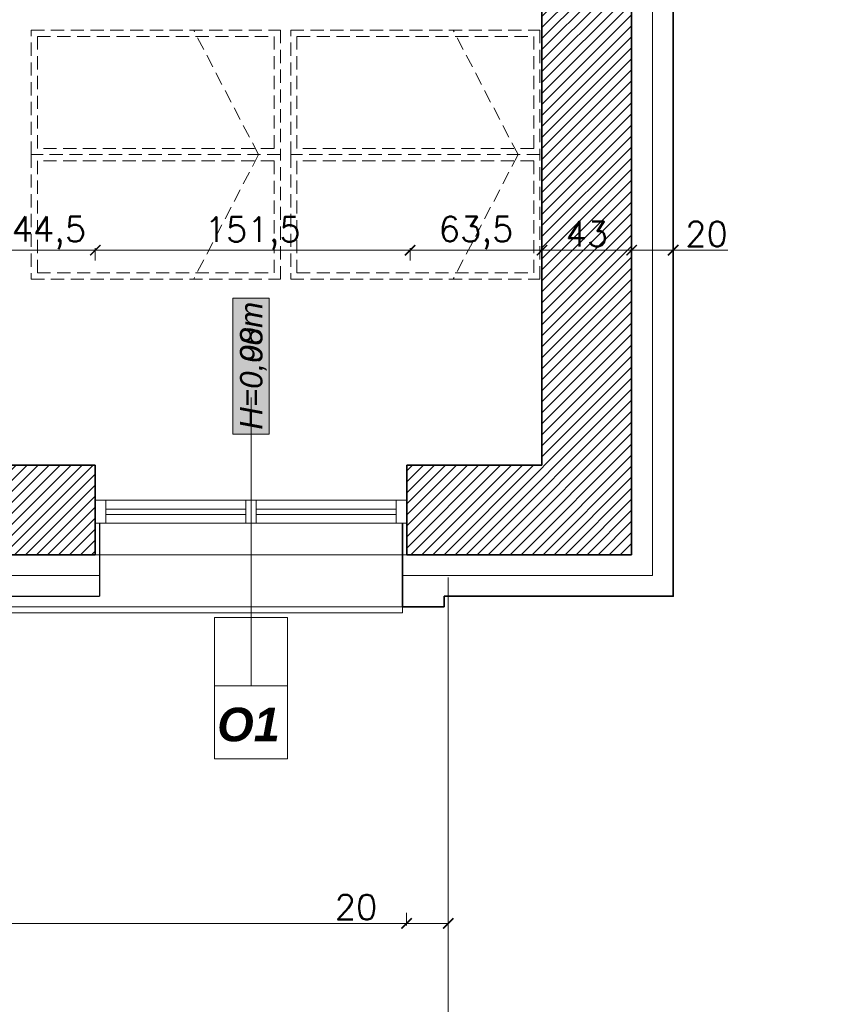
# Model space of a CAD drawing. Header units: millimetres. Extents: x -740 to 33545, y 5178 to 22494.
# Tile 141 of 250: x 11588 to 11976, y 9523 to 9997. Entities that reach past the tile are written whole.
import ezdxf
from ezdxf.lldxf.tags import DXFTag

# ---------------------------------------------------------------- set-up
doc = ezdxf.new("R2010")
doc.units = ezdxf.units.MM
doc.header["$MEASUREMENT"] = 0
doc.linetypes.add('DASHED2', pattern=[9.525, 6.35, -3.175])
doc.layers.get('Defpoints').update_dxf_attribs({"color": 252})
for name, color, linetype, lineweight in [('A_istniejÄ…ce Ĺ›ciany', 252, 'Continuous', 35), ('A_izolacja', 252, 'Continuous', 9), ('A_l.przerywana', 252, 'ICAD_ISO03W100', 9), ('A_okna wymieniane', 252, 'Continuous', 15), ('A_opisy', 252, 'Continuous', 15), ('A_wyposaĹĽenie', 252, 'Continuous', 9), ('A_Ĺ›ciany projektowane', 252, 'Continuous', 35), ('l.przerywana', 252, 'ICAD_ISO03W100', 5), ('l.widokowa', 252, 'Continuous', 15), ('l.wypeĹ‚nien', 252, 'Continuous', 5), ('wymiarowanie', 252, 'Continuous', 9)]:
    doc.layers.add(name, color=color, linetype=linetype, lineweight=lineweight)
doc.styles.add('ARIALL', font='GOTHIC.TTF', dxfattribs={"height": 40})
doc.styles.add('styl2', font='simplex.shx')
doc.linetypes.add('BATTING', pattern='A,0.00254,-2.54,[134,ltypeshp.shx,S=2.54,R=0,X=-2.54,Y=0],-5.08,[134,ltypeshp.shx,S=2.54,R=180,X=2.54,Y=0],-2.54', length=10.16254)
tags = doc.linetypes.add('ICAD_ISO03W100', pattern=[30, 12, -18]).pattern_tags.tags
tags[6:7] = [DXFTag(74, 4), DXFTag(75, 0), DXFTag(340, '0'), DXFTag(46, 1.0), DXFTag(50, 0.0), DXFTag(44, 0.0), DXFTag(45, 0.0)]
tags[4:5] = [DXFTag(74, 4), DXFTag(75, 0), DXFTag(340, '0'), DXFTag(46, 1.0), DXFTag(50, 0.0), DXFTag(44, 0.0), DXFTag(45, 0.0)]
doc.dimstyles.new('Skala 1-50', dxfattribs={"dimtxt": 12, "dimasz": 5, "dimexe": 1, "dimexo": 1, "dimgap": 1.5, "dimtad": 1, "dimdec": 1, "dimrnd": 0.5, "dimtxsty": 'styl2', "dimblk": 'ARCHTICK', "dimcen": 5, "dimadec": 0, "dimazin": 0, "dimtfac": 1, "dimtdec": 1, "dimtmove": 1, "dimatfit": 3, "dimldrblk": 'ARCHTICK', "dimfxl": 0, "dimlwd": -1, "dimlwe": -1, "dimarcsym": 0})

# ---------------------------------------------------------------- blocks, each defined once
blk = doc.blocks.new('_ArchTick')
at = {"color": 0, "linetype": 'ByBlock', "const_width": 0.15}
blk.add_lwpolyline([(-0.5, -0.5), (0.5, 0.5)], dxfattribs=at)
blk = doc.blocks.new('*D1899')
at = {"layer": 'Defpoints', "color": 0}
for p in [(11234.13, 9739.58), (11773.95, 9715.57), (11773.95, 9562.04)]:
    blk.add_point(p, dxfattribs=at)
at = {"layer": 'wymiarowanie', "color": 0}
for p, q in [((11234.13, 9567.04), (11234.13, 9561.04)), ((11773.95, 9567.04), (11773.95, 9561.04)), ((11234.13, 9562.04), (11773.95, 9562.04))]:
    blk.add_line(p, q, dxfattribs=at)
at = {"layer": 'wymiarowanie', "color": 0, "xscale": 5, "yscale": 5, "zscale": 5, "rotation": 180}
blk.add_blockref('_ArchTick', (11234.13, 9562.04), dxfattribs=at)
at = {"layer": 'wymiarowanie', "color": 0, "xscale": 5, "yscale": 5, "zscale": 5}
blk.add_blockref('_ArchTick', (11773.95, 9562.04), dxfattribs=at)
at = {"layer": 'wymiarowanie', "color": 0, "insert": (11504.04, 9569.84), "char_height": 12, "attachment_point": 5, "style": 'styl2'}
blk.add_mtext('540', dxfattribs=at)
blk = doc.blocks.new('*D1900')
at = {"layer": 'Defpoints', "color": 0}
for p in [(11773.95, 9715.57), (11794.02, 9714.58), (11794.02, 9562.04)]:
    blk.add_point(p, dxfattribs=at)
at = {"layer": 'wymiarowanie', "color": 0}
for p, q in [((11773.95, 9567.04), (11773.95, 9561.04)), ((11794.02, 9567.04), (11794.02, 9561.04)), ((11773.95, 9562.04), (11739.36, 9562.04)), ((11773.95, 9562.04), (11794.02, 9562.04))]:
    blk.add_line(p, q, dxfattribs=at)
at = {"layer": 'wymiarowanie', "color": 0, "xscale": 5, "yscale": 5, "zscale": 5, "rotation": 180}
blk.add_blockref('_ArchTick', (11773.95, 9562.04), dxfattribs=at)
at = {"layer": 'wymiarowanie', "color": 0, "xscale": 5, "yscale": 5, "zscale": 5}
blk.add_blockref('_ArchTick', (11794.02, 9562.04), dxfattribs=at)
at = {"layer": 'wymiarowanie', "color": 0, "insert": (11749.6, 9569.84), "char_height": 12, "attachment_point": 5, "style": 'styl2'}
blk.add_mtext('20', dxfattribs=at)
blk = doc.blocks.new('*D2127')
at = {"layer": 'Defpoints', "color": 0}
for p in [(11907.33, 10306.75), (11961.91, 9739.58), (12091.4, 9739.58)]:
    blk.add_point(p, dxfattribs=at)
at = {"layer": 'wymiarowanie', "color": 0}
for p, q in [((12086.4, 10306.75), (12092.4, 10306.75)), ((12091.4, 10306.75), (12091.4, 9739.58)), ((12086.4, 9739.58), (12092.4, 9739.58))]:
    blk.add_line(p, q, dxfattribs=at)
at = {"layer": 'wymiarowanie', "color": 0, "xscale": 5, "yscale": 5, "zscale": 5}
for p, rotation in [((12091.4, 10306.75), 90), ((12091.4, 9739.58), 270)]:
    blk.add_blockref('_ArchTick', p, dxfattribs=dict(at, rotation=rotation))
at = {"layer": 'wymiarowanie', "color": 0, "insert": (12083.6, 10023.17), "char_height": 12, "attachment_point": 5, "rotation": 90, "style": 'styl2'}
blk.add_mtext('567', dxfattribs=at)
blk = doc.blocks.new('*D2128')
at = {"layer": 'Defpoints', "color": 0}
for p in [(11961.91, 9739.58), (11959.84, 9719.58), (12091.4, 9719.58)]:
    blk.add_point(p, dxfattribs=at)
at = {"layer": 'wymiarowanie', "color": 0}
for p, q in [((12091.4, 9739.58), (12091.4, 9770.87)), ((12086.4, 9739.58), (12092.4, 9739.58)), ((12091.4, 9739.58), (12091.4, 9719.58)), ((12086.4, 9719.58), (12092.4, 9719.58))]:
    blk.add_line(p, q, dxfattribs=at)
at = {"layer": 'wymiarowanie', "color": 0, "xscale": 5, "yscale": 5, "zscale": 5}
for p, rotation in [((12091.4, 9739.58), 90), ((12091.4, 9719.58), 270)]:
    blk.add_blockref('_ArchTick', p, dxfattribs=dict(at, rotation=rotation))
at = {"layer": 'wymiarowanie', "color": 0, "insert": (12083.6, 9760.63), "char_height": 12, "attachment_point": 5, "rotation": 90, "style": 'styl2'}
blk.add_mtext('20', dxfattribs=at)
blk = doc.blocks.new('*D2163')
at = {"layer": 'Defpoints', "color": 0}
for p in [(11579.29, 9739.58), (11624.02, 9739.58), (11624.02, 9186.8)]:
    blk.add_point(p, dxfattribs=at)
at = {"layer": 'wymiarowanie', "color": 0}
for p, q in [((11579.29, 9191.8), (11579.29, 9185.8)), ((11624.02, 9191.8), (11624.02, 9185.8)), ((11579.29, 9186.8), (11624.02, 9186.8))]:
    blk.add_line(p, q, dxfattribs=at)
at = {"layer": 'wymiarowanie', "color": 0, "xscale": 5, "yscale": 5, "zscale": 5, "rotation": 180}
blk.add_blockref('_ArchTick', (11579.29, 9186.8), dxfattribs=at)
at = {"layer": 'wymiarowanie', "color": 0, "xscale": 5, "yscale": 5, "zscale": 5}
blk.add_blockref('_ArchTick', (11624.02, 9186.8), dxfattribs=at)
at = {"layer": 'wymiarowanie', "color": 0, "insert": (11601.66, 9195.15), "char_height": 12, "attachment_point": 5, "style": 'styl2'}
blk.add_mtext('44,5', dxfattribs=at)
blk = doc.blocks.new('*D2164')
at = {"layer": 'Defpoints', "color": 0}
for p in [(11624.02, 9739.58), (11774.02, 9739.58), (11774.02, 9186.8)]:
    blk.add_point(p, dxfattribs=at)
at = {"layer": 'wymiarowanie', "color": 0}
for p, q in [((11624.02, 9191.8), (11624.02, 9185.8)), ((11774.02, 9191.8), (11774.02, 9185.8)), ((11624.02, 9186.8), (11774.02, 9186.8))]:
    blk.add_line(p, q, dxfattribs=at)
at = {"layer": 'wymiarowanie', "color": 0, "xscale": 5, "yscale": 5, "zscale": 5, "rotation": 180}
blk.add_blockref('_ArchTick', (11624.02, 9186.8), dxfattribs=at)
at = {"layer": 'wymiarowanie', "color": 0, "xscale": 5, "yscale": 5, "zscale": 5}
blk.add_blockref('_ArchTick', (11774.02, 9186.8), dxfattribs=at)
at = {"layer": 'wymiarowanie', "color": 0, "insert": (11699.02, 9194.6), "char_height": 12, "attachment_point": 5, "style": 'styl2'}
blk.add_mtext('150', dxfattribs=at)
blk = doc.blocks.new('*D2165')
at = {"layer": 'Defpoints', "color": 0}
for p in [(11774.02, 9739.58), (11794.02, 9719.58), (11794.02, 9186.8)]:
    blk.add_point(p, dxfattribs=at)
at = {"layer": 'wymiarowanie', "color": 0}
for p, q in [((11774.02, 9191.8), (11774.02, 9185.8)), ((11794.02, 9191.8), (11794.02, 9185.8)), ((11774.02, 9186.8), (11745.3, 9186.8)), ((11774.02, 9186.8), (11794.02, 9186.8))]:
    blk.add_line(p, q, dxfattribs=at)
at = {"layer": 'wymiarowanie', "color": 0, "xscale": 5, "yscale": 5, "zscale": 5, "rotation": 180}
blk.add_blockref('_ArchTick', (11774.02, 9186.8), dxfattribs=at)
at = {"layer": 'wymiarowanie', "color": 0, "xscale": 5, "yscale": 5, "zscale": 5}
blk.add_blockref('_ArchTick', (11794.02, 9186.8), dxfattribs=at)
at = {"layer": 'wymiarowanie', "color": 0, "insert": (11755.54, 9194.6), "char_height": 12, "attachment_point": 5, "style": 'styl2'}
blk.add_mtext('20', dxfattribs=at)
blk = doc.blocks.new('*D2166')
at = {"layer": 'Defpoints', "color": 0}
for p in [(11882.33, 9739.58), (11794.02, 9719.58), (11882.33, 9186.8)]:
    blk.add_point(p, dxfattribs=at)
at = {"layer": 'wymiarowanie', "color": 0}
for p, q in [((11794.02, 9191.8), (11794.02, 9185.8)), ((11882.33, 9191.8), (11882.33, 9185.8)), ((11794.02, 9186.8), (11882.33, 9186.8))]:
    blk.add_line(p, q, dxfattribs=at)
at = {"layer": 'wymiarowanie', "color": 0, "xscale": 5, "yscale": 5, "zscale": 5, "rotation": 180}
blk.add_blockref('_ArchTick', (11794.02, 9186.8), dxfattribs=at)
at = {"layer": 'wymiarowanie', "color": 0, "xscale": 5, "yscale": 5, "zscale": 5}
blk.add_blockref('_ArchTick', (11882.33, 9186.8), dxfattribs=at)
at = {"layer": 'wymiarowanie', "color": 0, "insert": (11838.17, 9195.15), "char_height": 12, "attachment_point": 5, "style": 'styl2'}
blk.add_mtext('88,5', dxfattribs=at)
blk = doc.blocks.new('*D2167')
at = {"layer": 'Defpoints', "color": 0}
for p in [(11882.33, 9739.58), (11902.33, 9719.58), (11902.33, 9186.8)]:
    blk.add_point(p, dxfattribs=at)
at = {"layer": 'wymiarowanie', "color": 0}
for p, q in [((11882.33, 9191.8), (11882.33, 9185.8)), ((11902.33, 9191.8), (11902.33, 9185.8)), ((11882.33, 9186.8), (11902.33, 9186.8)), ((11902.33, 9186.8), (11941.52, 9186.8))]:
    blk.add_line(p, q, dxfattribs=at)
at = {"layer": 'wymiarowanie', "color": 0, "xscale": 5, "yscale": 5, "zscale": 5, "rotation": 180}
blk.add_blockref('_ArchTick', (11882.33, 9186.8), dxfattribs=at)
at = {"layer": 'wymiarowanie', "color": 0, "xscale": 5, "yscale": 5, "zscale": 5}
blk.add_blockref('_ArchTick', (11902.33, 9186.8), dxfattribs=at)
at = {"layer": 'wymiarowanie', "color": 0, "insert": (11931.28, 9194.6), "char_height": 12, "attachment_point": 5, "style": 'styl2'}
blk.add_mtext('20', dxfattribs=at)
blk = doc.blocks.new('*D2788')
at = {"layer": 'Defpoints', "color": 0}
for p in [(11624.02, 9886.31), (11579.29, 9782.76), (11624.02, 9782.76)]:
    blk.add_point(p, dxfattribs=at)
at = {"layer": 'wymiarowanie', "color": 0}
for p, q in [((11579.29, 9881.31), (11579.29, 9887.31)), ((11579.29, 9886.31), (11624.02, 9886.31)), ((11624.02, 9881.31), (11624.02, 9887.31))]:
    blk.add_line(p, q, dxfattribs=at)
at = {"layer": 'wymiarowanie', "color": 0, "xscale": 5, "yscale": 5, "zscale": 5, "rotation": 180}
blk.add_blockref('_ArchTick', (11579.29, 9886.31), dxfattribs=at)
at = {"layer": 'wymiarowanie', "color": 0, "xscale": 5, "yscale": 5, "zscale": 5}
blk.add_blockref('_ArchTick', (11624.02, 9886.31), dxfattribs=at)
at = {"layer": 'wymiarowanie', "color": 0, "insert": (11601.66, 9894.66), "char_height": 12, "attachment_point": 5, "style": 'styl2'}
blk.add_mtext('44,5', dxfattribs=at)
blk = doc.blocks.new('*D2789')
at = {"layer": 'Defpoints', "color": 0}
for p in [(11775.65, 9886.31), (11624.02, 9782.76), (11775.65, 9782.76)]:
    blk.add_point(p, dxfattribs=at)
at = {"layer": 'wymiarowanie', "color": 0}
for p, q in [((11624.02, 9881.31), (11624.02, 9887.31)), ((11624.02, 9886.31), (11775.65, 9886.31)), ((11775.65, 9881.31), (11775.65, 9887.31))]:
    blk.add_line(p, q, dxfattribs=at)
at = {"layer": 'wymiarowanie', "color": 0, "xscale": 5, "yscale": 5, "zscale": 5, "rotation": 180}
blk.add_blockref('_ArchTick', (11624.02, 9886.31), dxfattribs=at)
at = {"layer": 'wymiarowanie', "color": 0, "xscale": 5, "yscale": 5, "zscale": 5}
blk.add_blockref('_ArchTick', (11775.65, 9886.31), dxfattribs=at)
at = {"layer": 'wymiarowanie', "color": 0, "insert": (11699.83, 9894.51), "char_height": 12, "attachment_point": 5, "style": 'styl2'}
blk.add_mtext('151,5', dxfattribs=at)
blk = doc.blocks.new('*D2790')
at = {"layer": 'Defpoints', "color": 0}
for p in [(11839.15, 9886.31), (11775.65, 9782.76), (11839.15, 9782.76)]:
    blk.add_point(p, dxfattribs=at)
at = {"layer": 'wymiarowanie', "color": 0}
for p, q in [((11775.65, 9881.31), (11775.65, 9887.31)), ((11775.65, 9886.31), (11839.15, 9886.31)), ((11839.15, 9881.31), (11839.15, 9887.31))]:
    blk.add_line(p, q, dxfattribs=at)
at = {"layer": 'wymiarowanie', "color": 0, "xscale": 5, "yscale": 5, "zscale": 5, "rotation": 180}
blk.add_blockref('_ArchTick', (11775.65, 9886.31), dxfattribs=at)
at = {"layer": 'wymiarowanie', "color": 0, "xscale": 5, "yscale": 5, "zscale": 5}
blk.add_blockref('_ArchTick', (11839.15, 9886.31), dxfattribs=at)
at = {"layer": 'wymiarowanie', "color": 0, "insert": (11807.4, 9894.66), "char_height": 12, "attachment_point": 5, "style": 'styl2'}
blk.add_mtext('63,5', dxfattribs=at)
blk = doc.blocks.new('*D2791')
at = {"layer": 'Defpoints', "color": 0}
for p in [(11882.33, 9886.31), (11882.33, 9796.39), (11839.15, 9782.76)]:
    blk.add_point(p, dxfattribs=at)
at = {"layer": 'wymiarowanie', "color": 0}
for p, q in [((11839.15, 9881.31), (11839.15, 9887.31)), ((11839.15, 9886.31), (11882.33, 9886.31)), ((11882.33, 9881.31), (11882.33, 9887.31))]:
    blk.add_line(p, q, dxfattribs=at)
at = {"layer": 'wymiarowanie', "color": 0, "xscale": 5, "yscale": 5, "zscale": 5, "rotation": 180}
blk.add_blockref('_ArchTick', (11839.15, 9886.31), dxfattribs=at)
at = {"layer": 'wymiarowanie', "color": 0, "xscale": 5, "yscale": 5, "zscale": 5}
blk.add_blockref('_ArchTick', (11882.33, 9886.31), dxfattribs=at)
at = {"layer": 'wymiarowanie', "color": 0, "insert": (11860.74, 9894.11), "char_height": 12, "attachment_point": 5, "style": 'styl2'}
blk.add_mtext('43', dxfattribs=at)
blk = doc.blocks.new('*D2792')
at = {"layer": 'Defpoints', "color": 0}
for p in [(11902.33, 9886.31), (11882.33, 9796.39), (11902.33, 9794.06)]:
    blk.add_point(p, dxfattribs=at)
at = {"layer": 'wymiarowanie', "color": 0}
for p, q in [((11882.33, 9881.31), (11882.33, 9887.31)), ((11882.33, 9886.31), (11902.33, 9886.31)), ((11902.33, 9881.31), (11902.33, 9887.31)), ((11902.33, 9886.31), (11928.62, 9886.31))]:
    blk.add_line(p, q, dxfattribs=at)
at = {"layer": 'wymiarowanie', "color": 0, "xscale": 5, "yscale": 5, "zscale": 5, "rotation": 180}
blk.add_blockref('_ArchTick', (11882.33, 9886.31), dxfattribs=at)
at = {"layer": 'wymiarowanie', "color": 0, "xscale": 5, "yscale": 5, "zscale": 5}
blk.add_blockref('_ArchTick', (11902.33, 9886.31), dxfattribs=at)
at = {"layer": 'wymiarowanie', "color": 0, "insert": (11918.38, 9894.11), "char_height": 12, "attachment_point": 5, "style": 'styl2'}
blk.add_mtext('20', dxfattribs=at)

msp = doc.modelspace()

# ---------------------------------------------------------------- hatches: boundary and pattern name
at = {"layer": 'A_opisy', "ltscale": 0.3}
msp.add_hatch(color=256, dxfattribs=at).paths.add_polyline_path([(11690.26, 9797.7), (11690.26, 9863.16), (11707.79, 9863.16), (11707.79, 9797.7)])
msp.add_hatch(color=256, dxfattribs=at).paths.add_polyline_path([(11690.26, 9797.7), (11690.26, 9863.16), (11707.79, 9863.16), (11707.79, 9797.7)])
msp.add_hatch(color=256, dxfattribs=at).paths.add_polyline_path([(11690.26, 9797.7), (11690.26, 9863.16), (11707.79, 9863.16), (11707.79, 9797.7)])
msp.add_hatch(color=256, dxfattribs=at).paths.add_polyline_path([(11690.26, 9797.7), (11690.26, 9863.16), (11707.79, 9863.16), (11707.79, 9797.7)])
at = {"layer": 'l.wypeĹ‚nien'}
h = msp.add_hatch(dxfattribs=at)
h.set_pattern_fill('ANSI31', color=256, scale=30, style=0)
h.paths.add_polyline_path([(11391.26, 10402.52), (11391.26, 10359.34), (11839.15, 10359.34), (11839.15, 9782.76), (11774.02, 9782.76), (11774.02, 9765.83), (11774.02, 9754.82), (11774.02, 9739.58), (11839.15, 9739.58), (11882.33, 9739.58), (11882.33, 10522.75), (11866.24, 10522.75), (11854.39, 10522.75), (11839.15, 10522.75), (11839.15, 10402.52), (11426.82, 10402.52), (11426.82, 10552.38), (11401.42, 10552.38), (11401.42, 10402.52)])
h.paths.add_polyline_path([(11391.26, 10834.32), (11391.26, 10791.99), (11401.42, 10791.99), (11401.42, 10654.38), (11426.82, 10654.38), (11426.82, 10791.99), (11839.15, 10791.99), (11839.15, 10677.69), (11854.39, 10677.69), (11866.24, 10677.69), (11882.33, 10677.69), (11882.33, 11331.32), (11882.33, 11374.5), (11799.42, 11374.5), (11799.42, 11331.32), (11839.15, 11331.32), (11839.15, 10994.32), (11839.15, 10834.32), (11699.45, 10834.32), (11685.18, 10834.32), (11640.68, 10834.32), (11401.42, 10834.32)])
h.paths.add_polyline_path([(11477.62, 10806.38), (11477.62, 10819.93), (11497.94, 10819.93), (11497.94, 10806.38)], flags=16)
h.paths.add_polyline_path([(11438.67, 10819.93), (11438.67, 10806.38), (11457.3, 10806.38), (11457.3, 10819.93)], flags=16)
h.paths.add_polyline_path([(11429.29, 9739.58), (11429.29, 9782.76), (11384.13, 9782.76), (11384.13, 9739.58)])
h.paths.add_polyline_path([(11624.02, 9739.58), (11624.02, 9782.76), (11579.29, 9782.76), (11579.29, 9739.58)])

# ---------------------------------------------------------------- linework, layer by layer
at = {"layer": 'A_istniejÄ…ce Ĺ›ciany'}
for points in [[(11882.33, 9739.58), (11882.33, 10522.75)], [(11839.15, 10359.34), (11839.15, 9782.76)], [(11839.15, 9782.76), (11839.15, 10359.34)], [(11624.02, 9782.76), (11579.29, 9782.76)], [(11624.02, 9739.58), (11624.02, 9782.76)], [(11839.15, 9782.76), (11774.02, 9782.76)], [(11774.02, 9782.76), (11774.02, 9739.58)], [(11791.73, 9782.76), (11781.57, 9782.76)], [(11791.73, 9782.76), (11801.89, 9782.76)], [(11774.02, 9739.58), (11774.02, 9754.82)], [(11579.29, 9739.58), (11624.02, 9739.58)], [(11774.02, 9739.58), (11839.15, 9739.58)], [(11839.15, 9739.58), (11882.33, 9739.58)]]:
    msp.add_lwpolyline(points, dxfattribs=at)
at = {"layer": 'A_izolacja', "lineweight": 30}
msp.add_line((11626.02, 9754.82), (11626.02, 9719.58), dxfattribs=at)
at = {"layer": 'A_izolacja', "lineweight": 35}
msp.add_line((11772.02, 9754.82), (11772.02, 9719.58), dxfattribs=at)
at = {"layer": 'A_izolacja', "linetype": 'BATTING', "ltscale": 0.1}
for points in [[(11772.02, 9729.58), (11892.33, 9729.58), (11892.33, 10522.75)], [(11577.29, 9729.58), (11626.02, 9729.58)]]:
    msp.add_lwpolyline(points, dxfattribs=at)
at = {"layer": 'A_izolacja', "lineweight": 35}
for points in [[(11792.02, 9719.58), (11902.33, 9719.58), (11902.33, 10306.75)], [(11772.02, 9719.58), (11772.02, 9717.58), (11772.02, 9714.58), (11792.02, 9714.58), (11792.02, 9719.58)]]:
    msp.add_lwpolyline(points, dxfattribs=at)
at = {"layer": 'A_izolacja', "lineweight": 30}
msp.add_lwpolyline([(11577.29, 9719.58), (11626.02, 9719.58)], dxfattribs=at)
at = {"layer": 'A_l.przerywana', "ltscale": 0.3}
msp.add_lwpolyline([(11776.07, 9739.58), (11622.82, 9739.58)], dxfattribs=at)
at = {"layer": 'A_okna wymieniane'}
for points in [[(11629.1, 9765.83), (11624.02, 9765.83)], [(11624.02, 9765.83), (11624.02, 9754.82)], [(11627.9, 9765.83), (11696.48, 9765.83)], [(11629.1, 9754.82), (11629.1, 9765.83)], [(11696.48, 9761.6), (11629.1, 9761.6)], [(11629.1, 9761.6), (11629.1, 9759.06)], [(11701.56, 9765.83), (11696.48, 9765.83)], [(11696.48, 9765.83), (11696.48, 9754.82)], [(11696.48, 9759.06), (11696.48, 9761.6)], [(11701.56, 9754.82), (11701.56, 9765.83)], [(11701.56, 9765.83), (11770.99, 9765.83)], [(11768.94, 9761.6), (11701.56, 9761.6)], [(11701.56, 9761.6), (11701.56, 9759.06)], [(11774.02, 9765.83), (11768.94, 9765.83)], [(11768.94, 9765.83), (11768.94, 9754.82)], [(11768.94, 9759.06), (11768.94, 9761.6)], [(11774.02, 9754.82), (11774.02, 9765.83)], [(11629.1, 9759.06), (11696.48, 9759.06)], [(11701.56, 9759.06), (11768.94, 9759.06)], [(11624.02, 9754.82), (11629.1, 9754.82)], [(11696.48, 9754.82), (11627.9, 9754.82)], [(11696.48, 9754.82), (11701.56, 9754.82)], [(11770.99, 9754.82), (11701.56, 9754.82)], [(11768.94, 9754.82), (11774.02, 9754.82)]]:
    msp.add_lwpolyline(points, dxfattribs=at)
at = {"layer": 'A_opisy'}
msp.add_line((11699.02, 9681.91), (11699.02, 9815.38), dxfattribs=at)
at = {"layer": 'A_opisy', "ltscale": 0.3}
for points in [[(11690.26, 9797.7), (11690.26, 9863.16), (11707.79, 9863.16), (11707.79, 9797.7)], [(11690.26, 9797.7), (11690.26, 9863.16), (11707.79, 9863.16), (11707.79, 9797.7)], [(11690.26, 9797.7), (11690.26, 9863.16), (11707.79, 9863.16), (11707.79, 9797.7)], [(11690.26, 9797.7), (11690.26, 9863.16), (11707.79, 9863.16), (11707.79, 9797.7)], [(11681.49, 9676.43), (11681.49, 9709.3), (11699.02, 9709.3), (11699.02, 9676.43)], [(11699.02, 9676.43), (11699.02, 9709.3), (11716.55, 9709.3), (11716.55, 9676.43)], [(11716.55, 9641.37), (11716.55, 9676.43), (11681.49, 9676.43), (11681.49, 9641.37)]]:
    msp.add_lwpolyline(points, close=True, dxfattribs=at)
at = {"layer": 'A_wyposaĹĽenie', "linetype": 'DASHED2'}
for p, q in [((11702.62, 9932.34), (11671.39, 9992.34)), ((11702.62, 9932.34), (11671.39, 9992.34)), ((11827.62, 9932.34), (11796.39, 9992.34)), ((11827.62, 9932.34), (11796.39, 9992.34)), ((11702.62, 9932.34), (11671.39, 9872.34)), ((11702.62, 9932.34), (11671.39, 9872.34)), ((11827.62, 9932.34), (11796.39, 9872.34)), ((11827.62, 9932.34), (11796.39, 9872.34))]:
    msp.add_line(p, q, dxfattribs=at)
for points in [[(11713.15, 9992.34), (11713.15, 9932.34), (11593.15, 9932.34), (11593.15, 9992.34)], [(11713.15, 9992.34), (11713.15, 9932.34), (11593.15, 9932.34), (11593.15, 9992.34)], [(11710.15, 9989.34), (11710.15, 9935.34), (11596.15, 9935.34), (11596.15, 9989.34)], [(11710.15, 9989.34), (11710.15, 9935.34), (11596.15, 9935.34), (11596.15, 9989.34)], [(11838.15, 9992.34), (11838.15, 9932.34), (11718.15, 9932.34), (11718.15, 9992.34)], [(11838.15, 9992.34), (11838.15, 9932.34), (11718.15, 9932.34), (11718.15, 9992.34)], [(11835.15, 9989.34), (11835.15, 9935.34), (11721.15, 9935.34), (11721.15, 9989.34)], [(11835.15, 9989.34), (11835.15, 9935.34), (11721.15, 9935.34), (11721.15, 9989.34)], [(11713.15, 9872.34), (11713.15, 9932.34), (11593.15, 9932.34), (11593.15, 9872.34)], [(11713.15, 9872.34), (11713.15, 9932.34), (11593.15, 9932.34), (11593.15, 9872.34)], [(11838.15, 9872.34), (11838.15, 9932.34), (11718.15, 9932.34), (11718.15, 9872.34)], [(11838.15, 9872.34), (11838.15, 9932.34), (11718.15, 9932.34), (11718.15, 9872.34)], [(11710.15, 9875.34), (11710.15, 9929.34), (11596.15, 9929.34), (11596.15, 9875.34)], [(11710.15, 9875.34), (11710.15, 9929.34), (11596.15, 9929.34), (11596.15, 9875.34)], [(11835.15, 9875.34), (11835.15, 9929.34), (11721.15, 9929.34), (11721.15, 9875.34)], [(11835.15, 9875.34), (11835.15, 9929.34), (11721.15, 9929.34), (11721.15, 9875.34)]]:
    msp.add_lwpolyline(points, close=True, dxfattribs=at)
at = {"layer": 'A_Ĺ›ciany projektowane'}
for p, q in [((11624.02, 9754.82), (11624.02, 9739.58)), ((11774.02, 9754.82), (11774.02, 9739.58))]:
    msp.add_line(p, q, dxfattribs=at)
at = {"layer": 'l.przerywana', "ltscale": 0.3}
msp.add_line((11236.13, 9714.58), (11772.02, 9714.58), dxfattribs=at)
at = {"layer": 'l.widokowa'}
msp.add_lwpolyline([(11236.13, 9714.58), (11236.13, 9711.58), (11772.02, 9711.58), (11772.02, 9714.58)], dxfattribs=at)
at = {"layer": 'wymiarowanie', "linetype": 'ICAD_ISO03W100', "ltscale": 0.2}
msp.add_line((11794.02, 9728.58), (11794.02, 9191.8), dxfattribs=at)

# ---------------------------------------------------------------- texts
at = {"layer": 'A_opisy', "ltscale": 0.3, "insert": (11693.71, 9799.82), "char_height": 10.8, "width": 109.7533, "attachment_point": 1, "rotation": 90, "style": 'ARIALL'}
for s in ['{\\fArial|b0|i1|c238|p34;H=0,00m}', '{\\fArial|b0|i1|c238|p34;H=0,98m}']:
    msp.add_mtext(s, dxfattribs=at)
at = {"layer": 'A_opisy', "ltscale": 0.3, "insert": (11712.89, 9649.51), "char_height": 16.2, "width": 109.7533, "attachment_point": 9, "style": 'ARIALL'}
msp.add_mtext('{\\fArial|b1|i1|c238|p34;O1}', dxfattribs=at)

# ---------------------------------------------------------------- dimensions: what is measured, and where the dimension line sits
at = {"layer": 'wymiarowanie'}
dim = msp.add_linear_dim(base=(12091.4, 9739.58), p1=(11907.33, 10306.75), p2=(11961.91, 9739.58), angle=90, dimstyle='Skala 1-50', dxfattribs=at)
dim.commit()
dim.dimension.update_dxf_attribs({"geometry": '*D2127', "text_midpoint": (12083.6, 10023.17)})
for base, p1, p2, picture, middle in [((11624.02, 9886.31), (11579.29, 9782.76), (11624.02, 9782.76), '*D2788', (11601.66, 9894.66)), ((11775.65, 9886.31), (11624.02, 9782.76), (11775.65, 9782.76), '*D2789', (11699.83, 9894.51)), ((11839.15, 9886.31), (11775.65, 9782.76), (11839.15, 9782.76), '*D2790', (11807.4, 9894.66)), ((11882.33, 9886.31), (11839.15, 9782.76), (11882.33, 9796.39), '*D2791', (11860.74, 9894.11)), ((11773.95, 9562.04), (11234.13, 9739.58), (11773.95, 9715.57), '*D1899', (11504.04, 9569.84)), ((11624.02, 9186.8), (11579.29, 9739.58), (11624.02, 9739.58), '*D2163', (11601.66, 9195.15)), ((11774.02, 9186.8), (11624.02, 9739.58), (11774.02, 9739.58), '*D2164', (11699.02, 9194.6)), ((11882.33, 9186.8), (11794.02, 9719.58), (11882.33, 9739.58), '*D2166', (11838.17, 9195.15))]:
    dim = msp.add_linear_dim(base=base, p1=p1, p2=p2, dimstyle='Skala 1-50', dxfattribs=at)
    dim.commit()
    dim.dimension.update_dxf_attribs({"geometry": picture, "text_midpoint": middle})
for base, p1, p2, picture, middle in [((11902.33, 9886.31), (11882.33, 9796.39), (11902.33, 9794.06), '*D2792', (11918.38, 9886.36)), ((11794.02, 9186.8), (11774.02, 9739.58), (11794.02, 9719.58), '*D2165', (11755.54, 9186.8)), ((11902.33, 9186.8), (11882.33, 9739.58), (11902.33, 9719.58), '*D2167', (11931.28, 9186.25)), ((11794.02, 9562.04), (11773.95, 9715.57), (11794.02, 9714.58), '*D1900', (11749.6, 9562.04))]:
    dim = msp.add_linear_dim(base=base, p1=p1, p2=p2, dimstyle='Skala 1-50', dxfattribs=at)
    dim.commit()
    dim.dimension.update_dxf_attribs({"geometry": picture, "text_midpoint": middle, "dimtype": 160})
dim = msp.add_linear_dim(base=(12091.4, 9719.58), p1=(11961.91, 9739.58), p2=(11959.84, 9719.58), angle=90, dimstyle='Skala 1-50', dxfattribs=at)
dim.commit()
dim.dimension.update_dxf_attribs({"geometry": '*D2128', "text_midpoint": (12091.4, 9760.63), "dimtype": 160})

doc.saveas('drawing.dxf')
